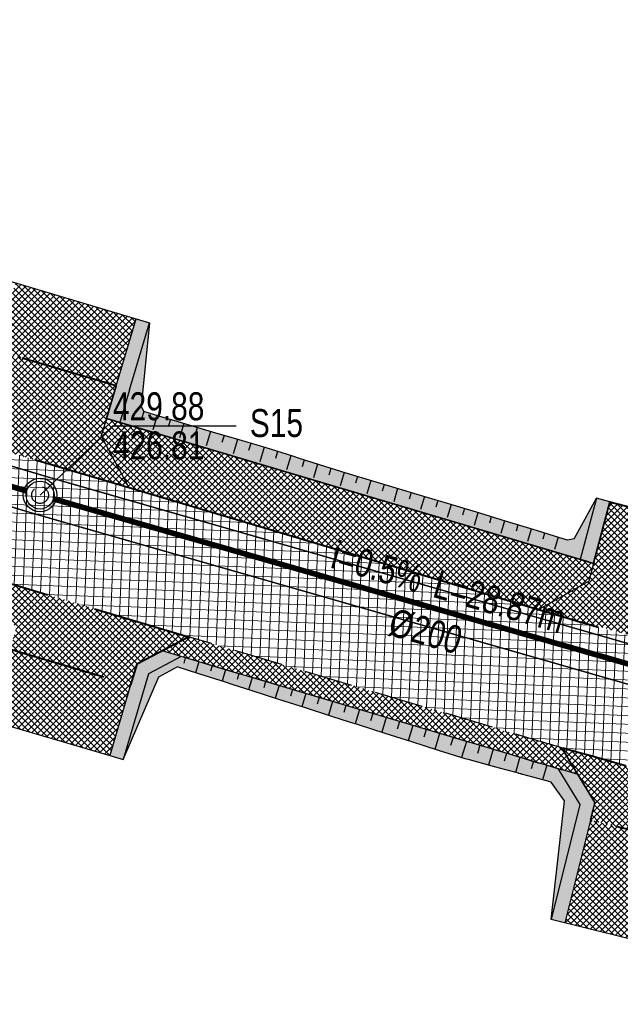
# Model space of a CAD drawing. Header units: metres. Extents: x 7331444 to 14836576, y 5479641 to 11132379.
# Tile 18 of 53: x 7418101 to 7418123, y 5566062 to 5566097. Entities that reach past the tile are written whole.
import ezdxf
from ezdxf.enums import TextEntityAlignment as Align

# ---------------------------------------------------------------- set-up
doc = ezdxf.new("R2010")
doc.units = ezdxf.units.M
for name, pattern in [('1.5_0.5', [2, 1.5, -0.5]), ('ACAD_ISO02W100', [15, 12, -3]), ('DASHED', [0.75, 0.5, -0.25]), ('DASHED2', [0.375, 0.25, -0.125])]:
    doc.linetypes.add(name, pattern=pattern)
for name, color, linetype, lineweight in [('$Koncepcja', 10, 'Continuous', 35), ('$Wymiarowanie', 7, 'Continuous', 9), ('projekt KS', 44, 'Continuous', 30)]:
    doc.layers.add(name, color=color, linetype=linetype, lineweight=lineweight)
for name, color, linetype in [('$ODNOŚNIKI', 7, 'Continuous'), ('$wysarzenie', 7, 'Continuous'), ('C-DROGI-KORYTARZE', 7, 'Continuous'), ('Zakres', 7, 'Continuous')]:
    doc.layers.add(name, color=color, linetype=linetype)
pattern_1 = [(45, (0, 0), (-0.1122532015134, 0.1122532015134), []), (135, (0, 0), (-0.1122532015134, -0.1122532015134), [])]

# ---------------------------------------------------------------- blocks, each defined once
blk = doc.blocks.new('droga Potiebni')
at = {"layer": '$Koncepcja', "lineweight": 9, "transparency": 33554610}
h = blk.add_hatch(dxfattribs=at)
h.set_pattern_fill('ANSI37', color=253, scale=0.05)
h.set_pattern_definition(pattern_1)
h.paths.add_polyline_path([(7418342.136, 5566068.522), (7418341.406, 5566067.771), (7418358.945, 5566067.782), (7418358.945, 5566068.532)])
edge = h.paths.add_edge_path()
edge.add_line((7418225.189, 5566066.654), (7418224.479, 5566065.879))
edge.add_line((7418224.479, 5566065.879), (7418271.463, 5566067.5))
edge.add_arc((7418285.145, 5565670.736), 397, 90.03622, 91.97504, ccw=False)
edge.add_line((7418284.894, 5566067.735), (7418335.299, 5566067.767))
edge.add_line((7418335.299, 5566067.767), (7418334.523, 5566068.517))
edge.add_line((7418334.523, 5566068.517), (7418284.894, 5566068.485))
edge.add_arc((7418285.145, 5565670.736), 397.75, 90.03622, 91.97504)
edge.add_line((7418271.437, 5566068.249), (7418225.189, 5566066.654))
h.paths.add_polyline_path([(7418186.852, 5566065.332), (7418186.136, 5566064.55), (7418218.406, 5566065.67), (7418217.611, 5566066.393)])
edge = h.paths.add_edge_path()
edge.add_line((7418145.709, 5566065.965), (7418144.849, 5566065.319))
edge.add_arc((7418165.884, 5566226.956), 163, 262.5855, 271.97504)
edge.add_line((7418171.501, 5566064.053), (7418180.069, 5566064.348))
edge.add_line((7418180.069, 5566064.348), (7418179.275, 5566065.071))
edge.add_line((7418179.275, 5566065.071), (7418171.475, 5566064.802))
edge.add_arc((7418165.884, 5566226.956), 162.25, 262.8573, 271.97504, ccw=False)
edge = h.paths.add_edge_path()
edge.add_line((7418092.704, 5566079.448), (7418099.899, 5566077.303))
edge.add_line((7418099.899, 5566077.303), (7418098.953, 5566076.806))
edge.add_line((7418098.953, 5566076.806), (7418100.677, 5566076.294))
edge.add_line((7418100.677, 5566076.294), (7418100.152, 5566077.228))
edge.add_line((7418100.152, 5566077.228), (7418107.356, 5566075.08))
edge.add_line((7418107.356, 5566075.08), (7418106.415, 5566074.587))
edge.add_line((7418106.415, 5566074.587), (7418119.41, 5566070.721))
edge.add_arc((7418165.884, 5566226.956), 163, 253.43446, 254.12449)
edge.add_line((7418121.295, 5566070.173), (7418120.764, 5566071.106))
edge.add_arc((7418125.782, 5566090.313), 19.852, 251.9299, 255.3585, ccw=False)
edge.add_line((7418119.624, 5566071.44), (7418092.704, 5566079.448))
h.paths.add_polyline_path([(7418085.554, 5566081.574), (7418084.602, 5566081.075), (7418093.232, 5566078.508), (7418092.704, 5566079.448)])
h.paths.add_polyline_path([(7417955.253, 5566119.894), (7417954.732, 5566120.837), (7417952.072, 5566121.649), (7417950.917, 5566121.217)])
h.paths.add_polyline_path([(7417973.249, 5566114.416), (7417972.72, 5566115.349), (7417961.915, 5566118.646), (7417960.987, 5566118.168)])
h.paths.add_polyline_path([(7418004.335, 5566104.951), (7418003.833, 5566105.883), (7418000.35, 5566106.919), (7417979.939, 5566113.146), (7417978.998, 5566112.662), (7418000.134, 5566106.201)])
h.paths.add_polyline_path([(7418034.141, 5566096.105), (7418033.627, 5566097.02), (7418011.034, 5566103.741), (7418010.106, 5566103.255)])
h.paths.add_polyline_path([(7418049.982, 5566091.373), (7418049.448, 5566092.323), (7418040.828, 5566094.879), (7418039.903, 5566094.394)])
h.paths.add_polyline_path([(7418056.655, 5566090.171), (7418055.73, 5566089.686), (7418078.881, 5566082.777), (7418078.353, 5566083.716)])
edge = h.paths.add_edge_path()
edge.add_line((7417934.69, 5566226.178), (7417935.405, 5566226.954))
edge.add_arc((7417338.293, 5566199.337), 597.75, 2.648096, 3.159462)
edge.add_line((7417935.135, 5566232.282), (7417934.183, 5566249.584))
edge.add_line((7417934.183, 5566249.584), (7417933.434, 5566249.543))
edge.add_line((7417933.434, 5566249.543), (7417934.386, 5566232.241))
edge.add_arc((7417321.435, 5566198.437), 613.883, 2.590063, 3.156649, ccw=False)
edge = h.paths.add_edge_path()
edge.add_line((7417935.291, 5566199.782), (7417936.044, 5566200.526))
edge.add_arc((7417365.661, 5566199.484), 570.385, 0.10462, 2.00715)
edge.add_line((7417935.695, 5566219.462), (7417934.93, 5566220.174))
edge.add_arc((7417344.819, 5566199.51), 590.473, 0.026456, 2.005577, ccw=False)
edge = h.paths.add_edge_path()
edge.add_line((7417934.647, 5566145.275), (7417935.404, 5566146.082))
edge.add_line((7417935.404, 5566146.082), (7417935.994, 5566191.645))
edge.add_arc((7417913.758, 5566192.052), 22.239, 358.9497, 362.5098)
edge.add_line((7417935.976, 5566193.026), (7417935.267, 5566193.752))
edge.add_arc((7417338.294, 5566199.337), 597, 359.262648, 359.464005, ccw=False)
edge.add_line((7417935.244, 5566191.654), (7417934.647, 5566145.275))
edge = h.paths.add_edge_path()
edge.add_line((7417935.859, 5566138.591), (7417934.931, 5566139.462))
edge.add_arc((7417957.623, 5566143.218), 23, 189.3995, 238.5828)
edge.add_line((7417945.634, 5566123.59), (7417945.137, 5566124.801))
edge.add_arc((7417957.622, 5566143.217), 22.249, 191.999, 235.8665, ccw=False)
h = blk.add_hatch(dxfattribs=at)
h.set_pattern_fill('ANSI37', color=253, scale=0.05)
h.set_pattern_definition([(45, (7418366.50217, 5566070.78702), (-0.1122532, 0.1122532), []), (135, (7418366.50217, 5566070.78702), (-0.1122532, -0.1122532), [])])
edge = h.paths.add_edge_path()
edge.add_line((7418126.194, 5566076.502), (7418126.029, 5566075.884))
edge.add_line((7418126.029, 5566075.884), (7418127.092, 5566074.05))
edge.add_arc((7418205.228, 5566388.181), 323.703, 256.03186, 256.54015)
edge.add_line((7418129.881, 5566073.369), (7418131.635, 5566074.505))
edge.add_line((7418131.635, 5566074.505), (7418131.764, 5566075.143))
edge.add_arc((7418166.195, 5566228.308), 156.987, 255.23781, 257.33063, ccw=False)
h.paths.add_polyline_path([(7418104.421, 5566082.9), (7418104.235, 5566082.277), (7418105.244, 5566080.412), (7418119.886, 5566076.057), (7418121.689, 5566077.075), (7418121.861, 5566077.718)])
h.paths.add_polyline_path([(7418075.936, 5566091.373), (7418075.735, 5566090.697), (7418076.716, 5566088.898), (7418091.403, 5566084.53), (7418093.268, 5566085.54), (7418093.454, 5566086.162)])
h.paths.add_polyline_path([(7418036.681, 5566103.05), (7418036.493, 5566102.417), (7418037.506, 5566100.562), (7418069.616, 5566091.01), (7418071.421, 5566091.98), (7418071.623, 5566092.656)])
h.paths.add_polyline_path([(7418006.781, 5566111.945), (7418006.595, 5566111.321), (7418007.608, 5566109.465), (7418030.317, 5566102.7), (7418032.18, 5566103.7), (7418032.324, 5566104.346)])
h.paths.add_polyline_path([(7417977.524, 5566118.588), (7417978.066, 5566118.423), (7418000.42, 5566111.604), (7418002.282, 5566112.604), (7418002.467, 5566113.227), (7417976.685, 5566121.092), (7417976.491, 5566120.445)])
h.paths.add_polyline_path([(7417966.316, 5566124.276), (7417966.115, 5566123.679), (7417967.077, 5566121.777), (7417967.843, 5566121.542), (7417969.861, 5566120.926), (7417970.33, 5566120.783), (7417972.179, 5566121.733), (7417972.381, 5566122.405)])
edge = h.paths.add_edge_path()
edge.add_line((7417960.018, 5566124.261), (7417961.855, 5566125.129))
edge.add_line((7417961.855, 5566125.129), (7417962.07, 5566125.772))
edge.add_line((7417962.07, 5566125.772), (7417957.806, 5566127.503))
edge.add_arc((7417996.718, 5566217.283), 97.85, 242.17268, 246.56728, ccw=False)
edge.add_arc((7417957.625, 5566143.22), 14.103, 190.1288, 242.1668, ccw=False)
edge.add_arc((7418040.069, 5566157.938), 97.85, 179.26298, 190.12293, ccw=False)
edge.add_line((7417942.227, 5566159.196), (7417942.647, 5566191.84))
edge.add_arc((7417338.3, 5566199.337), 604.394, 359.289295, 360.823709)
edge.add_line((7417942.631, 5566208.026), (7417940.481, 5566207.995))
edge.add_arc((7417338.294, 5566199.337), 602.25, -0.71065, 0.823712, ccw=False)
edge.add_line((7417940.497, 5566191.867), (7417940.077, 5566159.225))
edge.add_arc((7418040.069, 5566157.938), 100, 179.26265, 190.12293)
edge.add_arc((7417957.623, 5566143.218), 16.251, 190.1239, 242.2372)
edge.add_arc((7417995.526, 5566214.688), 97.149, 242.09094, 248.56147)
edge = h.paths.add_edge_path()
edge.add_line((7418315.601, 5566075.155), (7418315.602, 5566074.505))
edge.add_line((7418315.602, 5566074.505), (7418317.103, 5566073.006))
edge.add_line((7418317.103, 5566073.006), (7418360.358, 5566073.033))
edge.add_arc((7418360.354, 5566079.033), 6, 270.0362, 360.4009)
edge.add_line((7418366.354, 5566079.075), (7418366.279, 5566089.731))
edge.add_line((7418366.279, 5566089.731), (7418364.255, 5566089.731))
edge.add_line((7418364.255, 5566089.731), (7418364.351, 5566079.017))
edge.add_arc((7418360.552, 5566078.983), 3.8, -89.9638, 0.5149, ccw=False)
edge.add_line((7418360.554, 5566075.183), (7418315.601, 5566075.155))
h.paths.add_polyline_path([(7418282.662, 5566075.128), (7418282.672, 5566074.478), (7418284.193, 5566072.984), (7418309.603, 5566073.001), (7418311.102, 5566074.502), (7418311.101, 5566075.152)])
edge = h.paths.add_edge_path()
edge.add_line((7418260.678, 5566074.532), (7418260.701, 5566073.894))
edge.add_line((7418260.701, 5566073.894), (7418262.255, 5566072.45))
edge.add_line((7418262.255, 5566072.45), (7418271.282, 5566072.747))
edge.add_arc((7418285.145, 5565670.736), 402.25, 91.20311, 91.97504, ccw=False)
edge.add_line((7418276.699, 5566072.897), (7418278.172, 5566074.413))
edge.add_line((7418278.172, 5566074.413), (7418278.16, 5566075.059))
edge.add_arc((7418281.853, 5565771.191), 303.891, 90.69623, 92.00735)
edge.add_line((7418271.208, 5566074.895), (7418260.678, 5566074.532))
edge = h.paths.add_edge_path()
edge.add_line((7418217.67, 5566070.898), (7418219.096, 5566072.434))
edge.add_line((7418219.096, 5566072.434), (7418219.071, 5566073.105))
edge.add_line((7418219.071, 5566073.105), (7418171.246, 5566071.448))
edge.add_arc((7418165.884, 5566226.968), 155.612, 258.99108, 271.97453, ccw=False)
edge.add_line((7418136.168, 5566074.219), (7418136.039, 5566073.581))
edge.add_line((7418136.039, 5566073.581), (7418137.216, 5566071.836))
edge.add_arc((7418165.879, 5566226.64), 157.435, 259.51029, 271.98081)
edge.add_line((7418171.32, 5566069.299), (7418217.67, 5566070.898))
h.paths.add_polyline_path([(7418223.569, 5566073.252), (7418223.593, 5566072.601), (7418225.15, 5566071.156), (7418254.761, 5566072.177), (7418256.204, 5566073.73), (7418256.18, 5566074.382)])
h = blk.add_hatch(dxfattribs=at)
h.set_pattern_fill('ANSI37', color=253, scale=0.05)
h.set_pattern_definition([(45, (28.9751, -6.46892), (-0.1122532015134, 0.1122532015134), []), (135, (28.9751, -6.46892), (-0.1122532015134, -0.1122532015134), [])])
h.paths.add_polyline_path([(7418101.17, 5566087.752), (7418100.453, 5566085.342), (7418104.77, 5566084.072), (7418105.483, 5566086.467)])
h = blk.add_hatch(dxfattribs=at)
h.set_pattern_fill('ANSI37', color=253, scale=0.05)
h.set_pattern_definition(pattern_1)
h.paths.add_polyline_path([(7418097.582, 5566084.257), (7418097.767, 5566084.879), (7418098.113, 5566086.039), (7418093.8, 5566087.324), (7418093.454, 5566086.162), (7418093.268, 5566085.54), (7418091.403, 5566084.53), (7418105.244, 5566080.412), (7418104.235, 5566082.277), (7418104.421, 5566082.9), (7418104.77, 5566084.072), (7418100.452, 5566085.342), (7418100.107, 5566084.183), (7418099.922, 5566083.56), (7418098.403, 5566082.738)])
h = blk.add_hatch(dxfattribs=at)
h.set_pattern_fill('ANSI37', color=253, scale=0.05)
h.set_pattern_definition(pattern_1)
h.paths.add_polyline_path([(7418126.796, 5566078.758), (7418122.423, 5566079.925), (7418121.689, 5566077.075), (7418119.886, 5566076.057), (7418127.092, 5566074.05), (7418126.029, 5566075.884)])
h = blk.add_hatch(dxfattribs=at)
h.set_pattern_fill('ANSI37', color=253, scale=0.05)
h.set_pattern_definition(pattern_1)
h.paths.add_polyline_path([(7418100.152, 5566077.228), (7418101.19, 5566075.381), (7418100.972, 5566074.644), (7418105.288, 5566073.371), (7418105.507, 5566074.11), (7418107.356, 5566075.08)])
h = blk.add_hatch(dxfattribs=at)
h.set_pattern_fill('ANSI37', color=253, scale=0.05)
h.set_pattern_definition(pattern_1)
h.paths.add_polyline_path([(7418105.288, 5566073.371), (7418100.973, 5566074.644), (7418100.225, 5566072.109), (7418104.541, 5566070.836)])
h = blk.add_hatch(dxfattribs=at)
h.set_pattern_fill('ANSI37', color=253, scale=0.05)
h.set_pattern_definition([(45, (-214.23572, 1.71766), (-0.1122532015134, 0.1122532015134), []), (135, (-214.23572, 1.71766), (-0.1122532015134, -0.1122532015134), [])])
edge = h.paths.add_edge_path()
edge.add_arc((7418165.884, 5566226.956), 162.25, 254.79232, 256.53129, ccw=False)
edge.add_line((7418123.322, 5566070.387), (7418120.764, 5566071.106))
edge.add_line((7418120.764, 5566071.106), (7418121.908, 5566069.161))
edge.add_line((7418121.908, 5566069.161), (7418121.751, 5566068.528))
edge.add_line((7418121.751, 5566068.528), (7418122.429, 5566068.359))
edge.add_line((7418122.429, 5566068.359), (7418126.118, 5566067.441))
edge.add_line((7418126.118, 5566067.441), (7418126.275, 5566068.075))
edge.add_line((7418126.275, 5566068.075), (7418128.093, 5566069.168))
h = blk.add_hatch(dxfattribs=at)
h.set_pattern_fill('ANSI37', color=253, scale=0.05)
h.set_pattern_definition([(45, (-59.03017, 5.32421), (-0.1122532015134, 0.1122532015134), []), (135, (-59.03017, 5.32421), (-0.1122532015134, -0.1122532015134), [])])
h.paths.add_polyline_path([(7418126.118, 5566067.441), (7418121.751, 5566068.528), (7418120.836, 5566064.85), (7418125.203, 5566063.764)])
at = {"layer": '$Wymiarowanie', "lineweight": 9, "ltscale": 5, "transparency": 33554585}
h = blk.add_hatch(dxfattribs=at)
h.set_pattern_fill('ANSI37', color=253, scale=0.1, angle=42.6963)
h.set_pattern_definition([(87.696338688, (0, 0), (-0.317243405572, 0.012762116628), []), (177.696338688, (0, 0), (-0.012762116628, -0.317243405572), [])])
edge = h.paths.add_edge_path()
edge.add_line((7417938.676, 5566249.831), (7417934.183, 5566249.584))
edge.add_line((7417934.183, 5566249.584), (7417935.135, 5566232.282))
edge.add_arc((7417338.294, 5566199.337), 597.75, -0.737352, 3.159462, ccw=False)
edge.add_line((7417935.994, 5566191.645), (7417935.374, 5566143.504))
edge.add_arc((7417957.623, 5566143.218), 22.25, 179.2626, 253.033)
edge.add_line((7417951.13, 5566121.936), (7418000.35, 5566106.919))
edge.add_line((7418000.35, 5566106.919), (7418119.624, 5566071.44))
edge.add_arc((7418165.958, 5566227.539), 162.83, 253.46777, 271.94174)
edge.add_line((7418171.475, 5566064.802), (7418271.437, 5566068.249))
edge.add_arc((7418285.145, 5565670.736), 397.75, 90.03622, 91.97504, ccw=False)
edge.add_line((7418284.894, 5566068.485), (7418360.509, 5566068.533))
edge.add_arc((7418360.513, 5566062.533), 6, 0.7307, 90.0362, ccw=False)
edge.add_line((7418366.512, 5566062.61), (7418366.354, 5566079.075))
edge.add_arc((7418360.354, 5566079.033), 6, -89.9638, 0.4009, ccw=False)
edge.add_line((7418360.358, 5566073.033), (7418284.891, 5566072.985))
edge.add_arc((7418285.145, 5565670.736), 402.25, 90.03622, 91.97504)
edge.add_line((7418271.282, 5566072.747), (7418171.32, 5566069.299))
edge.add_arc((7418165.884, 5566226.956), 157.75, 253.43446, 271.97504, ccw=False)
edge.add_line((7418120.907, 5566075.753), (7418001.648, 5566111.228))
edge.add_line((7418001.648, 5566111.228), (7417967.536, 5566121.636))
edge.add_arc((7417996.718, 5566217.283), 100, 242.17268, 253.03296, ccw=False)
edge.add_arc((7417957.464, 5566143.102), 16.074, 189.8159, 242.4797, ccw=False)
edge.add_arc((7418040.069, 5566157.938), 100, 179.26265, 190.12293, ccw=False)
edge.add_line((7417940.077, 5566159.225), (7417940.494, 5566191.587))
edge.add_arc((7417338.294, 5566199.337), 602.25, 359.262648, 362.910597)
edge.add_arc((7417945.759, 5566230.222), 6, 93.1595, 182.9106, ccw=False)
edge.add_line((7417945.428, 5566236.213), (7417948.424, 5566236.379))
edge.add_line((7417948.424, 5566236.379), (7417948.203, 5566240.372))
edge.add_line((7417948.203, 5566240.372), (7417945.216, 5566240.207))
edge.add_arc((7417944.885, 5566246.198), 6, 183.1595, 273.1595, ccw=False)
edge.add_line((7417938.894, 5566245.867), (7417938.676, 5566249.831))
at = {"lineweight": 9, "transparency": 33554610}
h = blk.add_hatch(color=253, dxfattribs=at)
h.dxf.hatch_style = 1
h.paths.add_polyline_path([(7418105.32, 5566084.167), (7418105.962, 5566086.325), (7418105.483, 5566086.467), (7418104.419, 5566082.896), (7418104.899, 5566082.755)])
h = blk.add_hatch(color=253, dxfattribs=at)
h.dxf.hatch_style = 1
h.paths.add_polyline_path([(7418105.962, 5566086.324), (7418104.9, 5566082.758), (7418121.38, 5566077.856), (7418121.965, 5566080.047), (7418121.166, 5566078.597), (7418120.929, 5566078.547), (7418120.112, 5566078.797), (7418114.917, 5566080.373), (7418111.502, 5566081.416), (7418105.758, 5566083.15), (7418105.665, 5566083.325)])
h = blk.add_hatch(color=253, dxfattribs=at)
h.dxf.hatch_style = 1
h.paths.add_polyline_path([(7418122.448, 5566079.918), (7418121.965, 5566080.047), (7418121.38, 5566077.856), (7418121.861, 5566077.718)])
h = blk.add_hatch(color=253, dxfattribs=at)
h.dxf.hatch_style = 1
h.paths.add_polyline_path([(7418105.926, 5566073.766), (7418107.102, 5566074.382), (7418106.415, 5566074.587), (7418105.507, 5566074.11), (7418105.288, 5566073.371), (7418104.541, 5566070.836), (7418105.02, 5566070.695)])
h = blk.add_hatch(color=253, dxfattribs=at)
h.dxf.hatch_style = 1
edge = h.paths.add_edge_path()
edge.add_line((7418119.41, 5566070.721), (7418107.102, 5566074.382))
edge.add_line((7418107.102, 5566074.382), (7418105.926, 5566073.766))
edge.add_line((7418105.926, 5566073.766), (7418105.02, 5566070.695))
edge.add_line((7418105.02, 5566070.695), (7418106.3, 5566073.656))
edge.add_line((7418106.3, 5566073.656), (7418106.957, 5566074.013))
edge.add_line((7418106.957, 5566074.013), (7418109.957, 5566073.051))
edge.add_line((7418109.957, 5566073.051), (7418111.839, 5566072.448))
edge.add_line((7418111.839, 5566072.448), (7418114.278, 5566071.668))
edge.add_line((7418114.278, 5566071.668), (7418116.478, 5566070.966))
edge.add_line((7418116.478, 5566070.966), (7418117.263, 5566070.723))
edge.add_line((7418117.263, 5566070.723), (7418119.129, 5566070.214))
edge.add_line((7418119.129, 5566070.214), (7418120.351, 5566069.885))
edge.add_line((7418120.351, 5566069.885), (7418120.82, 5566069.218))
edge.add_line((7418120.82, 5566069.218), (7418120.351, 5566064.971))
edge.add_line((7418120.351, 5566064.971), (7418121.373, 5566069.08))
edge.add_line((7418121.373, 5566069.08), (7418120.587, 5566070.376))
edge.add_arc((7418167.546, 5566232.607), 168.891, 253.44048, 253.85666, ccw=False)
h = blk.add_hatch(color=253, dxfattribs=at)
h.dxf.hatch_style = 1
h.paths.add_polyline_path([(7418120.836, 5566064.85), (7418121.908, 5566069.161), (7418121.241, 5566070.262), (7418120.587, 5566070.376), (7418121.373, 5566069.08), (7418120.35, 5566064.96)])
at = {"layer": '$Koncepcja', "color": 253, "lineweight": 35, "ltscale": 7}
for p, q in [((7418104.77, 5566084.072, 429.9), (7418104.421, 5566082.9, 429.9)), ((7418122.448, 5566079.918, 0.3), (7418121.861, 5566077.718, 0.3))]:
    blk.add_line(p, q, dxfattribs=at)
at = {"layer": '$Koncepcja', "color": 253, "linetype": 'DASHED', "lineweight": 40, "ltscale": 7, "flags": 128}
for points, elevation in [([(7418104.77, 5566084.072), (7418100.452, 5566085.342)], 429.9), ([(7418122.448, 5566079.918), (7418126.796, 5566078.758)], 0.3)]:
    blk.add_lwpolyline(points, dxfattribs=dict(at, elevation=elevation))
for points in [[(7418105.242, 5566080.413), (7418091.403, 5566084.53)], [(7418107.356, 5566075.08), (7418092.704, 5566079.448)], [(7418100.972, 5566074.644), (7418105.288, 5566073.371)], [(7418126.118, 5566067.441), (7418121.751, 5566068.528)]]:
    blk.add_lwpolyline(points, dxfattribs=at)
at = {"layer": '$Koncepcja', "color": 253, "lineweight": 35, "ltscale": 7, "flags": 128}
blk.add_lwpolyline([(7418104.421, 5566082.9), (7418121.52, 5566077.814, 0.000569), (7418121.859, 5566077.713)], format="xyb", dxfattribs=at)
at = {"layer": '$Koncepcja', "color": 253, "lineweight": 40, "flags": 128}
blk.add_lwpolyline([(7418119.886, 5566076.057), (7418105.242, 5566080.413)], dxfattribs=at)
at = {"layer": '$Koncepcja', "color": 253, "linetype": 'DASHED', "lineweight": 40, "ltscale": 7, "flags": 128}
for points in [[(7418127.092, 5566074.05, -0.010167), (7418120.907, 5566075.753), (7418119.886, 5566076.057)], [(7418128.093, 5566069.168, -0.011683), (7418120.764, 5566071.106, -0.010545)]]:
    blk.add_lwpolyline(points, format="xyb", dxfattribs=at)
at = {"layer": '$Koncepcja', "color": 253, "linetype": 'DASHED2', "lineweight": 25, "ltscale": 7, "flags": 128}
blk.add_lwpolyline([(7418120.764, 5566071.106, -0.00183), (7418119.624, 5566071.44), (7418107.358, 5566075.089)], format="xyb", dxfattribs=at)
at = {"layer": '$Koncepcja', "color": 253, "lineweight": 35, "ltscale": 7, "flags": 128}
blk.add_lwpolyline([(7418120.753, 5566071.068), (7418121.908, 5566069.161), (7418121.751, 5566068.528)], dxfattribs=at)
at = {"color": 253, "lineweight": 25}
for p, q in [((7418100.691, 5566087.895, 429.934), (7418105.962, 5566086.325, 429.897)), ((7418105.249, 5566083.93, 429.9), (7418104.9, 5566082.758, 429.9)), ((7418104.421, 5566082.9, 429.9), (7418104.235, 5566082.277, 429.9)), ((7418121.965, 5566080.047, 0.3), (7418121.38, 5566077.856, 0.3)), ((7418121.859, 5566077.713), (7418121.689, 5566077.075, 0.3)), ((7418119.41, 5566070.721), (7418106.415, 5566074.587)), ((7418107.102, 5566074.382), (7418105.926, 5566073.766)), ((7418105.926, 5566073.766), (7418105.02, 5566070.695)), ((7418105.288, 5566073.371), (7418104.541, 5566070.836))]:
    blk.add_line(p, q, dxfattribs=at)
at = {"color": 253, "lineweight": 40}
for p, q in [((7418107.356, 5566075.08), (7418105.507, 5566074.11)), ((7418105.507, 5566074.11), (7418105.288, 5566073.371))]:
    blk.add_line(p, q, dxfattribs=at)
at = {"color": 253, "lineweight": 25, "flags": 128}
for points, elevation in [([(7418104.77, 5566084.072), (7418105.483, 5566086.467)], 429.9), ([(7418105.249, 5566083.93), (7418105.962, 5566086.325)], 429.9), ([(7418122.448, 5566079.918), (7418121.965, 5566080.047)], 0.3), ([(7418119.861, 5566076.043), (7418121.689, 5566077.075)], 0.3)]:
    blk.add_lwpolyline(points, dxfattribs=dict(at, elevation=elevation))
for points in [[(7418105.243, 5566080.415), (7418104.235, 5566082.277)], [(7418120.587, 5566070.376), (7418121.373, 5566069.08), (7418120.351, 5566064.971)], [(7418121.751, 5566068.528), (7418120.836, 5566064.85)], [(7418125.688, 5566063.643), (7418120.351, 5566064.971)]]:
    blk.add_lwpolyline(points, dxfattribs=at)
at = {"color": 253, "lineweight": 25}
for points in [[(7418100.225, 5566072.109), (7418104.541, 5566070.836)], [(7418104.541, 5566070.836), (7418105.02, 5566070.695)]]:
    blk.add_lwpolyline(points, dxfattribs=at)
blk.add_arc((7418165.884, 5566226.956), 163, 253.43446, 254.12449, dxfattribs=at)
at = {"layer": 'C-DROGI-KORYTARZE', "color": 253, "linetype": 'Continuous', "lineweight": -3}
for p, q in [((7418105.758, 5566083.15, 430.309), (7418105.681, 5566082.891, 430.129)), ((7418106.305, 5566082.987, 430.297), (7418105.758, 5566083.15, 430.309)), ((7418106.237, 5566083.007, 430.299), (7418106.083, 5566082.489, 429.938)), ((7418106.95, 5566082.795, 430.283), (7418106.305, 5566082.987, 430.297)), ((7418106.717, 5566082.865, 430.288), (7418106.639, 5566082.606, 430.108)), ((7418107.264, 5566082.702, 430.277), (7418106.95, 5566082.795, 430.283)), ((7418107.196, 5566082.722, 430.278), (7418107.042, 5566082.204, 429.918)), ((7418108.222, 5566082.417, 430.256), (7418107.264, 5566082.702, 430.277)), ((7418107.675, 5566082.58, 430.268), (7418107.598, 5566082.321, 430.088)), ((7418108.154, 5566082.437, 430.258), (7418108, 5566081.919, 429.897)), ((7418109.181, 5566082.133, 430.236), (7418108.222, 5566082.417, 430.256)), ((7418108.634, 5566082.295, 430.247), (7418108.557, 5566082.036, 430.067)), ((7418109.113, 5566082.153, 430.237), (7418108.959, 5566081.634, 429.876)), ((7418110.14, 5566081.85, 430.215), (7418109.181, 5566082.133, 430.236)), ((7418109.593, 5566082.011, 430.227), (7418109.515, 5566081.751, 430.046)), ((7418110.072, 5566081.87, 430.217), (7418109.917, 5566081.349, 429.855)), ((7418111.093, 5566081.547, 430.181), (7418110.14, 5566081.85, 430.215)), ((7418110.549, 5566081.72, 430.201), (7418110.473, 5566081.463, 430.022)), ((7418111.026, 5566081.568, 430.183), (7418110.876, 5566081.064, 429.833)), ((7418111.33, 5566081.471, 430.172), (7418111.093, 5566081.547, 430.181)), ((7418112.046, 5566081.242, 430.145), (7418111.33, 5566081.471, 430.172)), ((7418111.502, 5566081.416, 430.166), (7418111.428, 5566081.169, 429.993)), ((7418111.978, 5566081.263, 430.147), (7418111.834, 5566080.779, 429.81)), ((7418113.002, 5566080.948, 430.116), (7418112.046, 5566081.242, 430.145)), ((7418112.456, 5566081.116, 430.133), (7418112.384, 5566080.876, 429.966)), ((7418112.934, 5566080.969, 430.119), (7418112.792, 5566080.494, 429.788)), ((7418113.959, 5566080.66, 430.092), (7418113.002, 5566080.948, 430.116)), ((7418113.412, 5566080.825, 430.106), (7418113.342, 5566080.588, 429.942)), ((7418113.891, 5566080.681, 430.094), (7418113.751, 5566080.208, 429.766)), ((7418114.917, 5566080.373, 430.068), (7418113.959, 5566080.66, 430.092)), ((7418114.37, 5566080.537, 430.082), (7418114.3, 5566080.301, 429.918)), ((7418114.849, 5566080.393, 430.07), (7418114.709, 5566079.923, 429.743)), ((7418115.553, 5566080.182, 430.053), (7418114.917, 5566080.373, 430.068)), ((7418115.328, 5566080.249, 430.058), (7418115.258, 5566080.015, 429.895)), ((7418115.875, 5566080.085, 430.044), (7418115.553, 5566080.182, 430.053)), ((7418115.807, 5566080.106, 430.046), (7418115.668, 5566079.638, 429.721)), ((7418116.833, 5566079.797, 430.02), (7418115.875, 5566080.085, 430.044)), ((7418116.286, 5566079.962, 430.034), (7418116.216, 5566079.729, 429.872)), ((7418116.764, 5566079.818, 430.022), (7418116.626, 5566079.353, 429.699)), ((7418117.79, 5566079.508, 429.995), (7418116.833, 5566079.797, 430.02)), ((7418117.243, 5566079.674, 430.01), (7418117.174, 5566079.442, 429.849)), ((7418117.722, 5566079.529, 429.997), (7418117.585, 5566079.068, 429.677)), ((7418118.746, 5566079.216, 429.968), (7418117.79, 5566079.508, 429.995)), ((7418118.2, 5566079.383, 429.984), (7418118.132, 5566079.154, 429.825)), ((7418118.678, 5566079.237, 429.97), (7418118.543, 5566078.783, 429.654)), ((7418119.702, 5566078.923, 429.94), (7418118.746, 5566079.216, 429.968)), ((7418119.156, 5566079.09, 429.956), (7418119.089, 5566078.865, 429.8)), ((7418119.634, 5566078.944, 429.942), (7418119.502, 5566078.498, 429.632)), ((7418119.854, 5566078.876, 429.936), (7418119.702, 5566078.923, 429.94)), ((7418120.659, 5566078.63, 429.913), (7418119.854, 5566078.876, 429.936)), ((7418120.112, 5566078.797, 429.928), (7418120.047, 5566078.576, 429.775)), ((7418120.59, 5566078.651, 429.915), (7418120.46, 5566078.213, 429.61)), ((7418120.929, 5566078.547, 429.905), (7418120.659, 5566078.63, 429.913)), ((7418107.248, 5566074.339, 429.772), (7418107.191, 5566074.147, 429.638)), ((7418107.727, 5566074.196, 429.761), (7418107.61, 5566073.803, 429.487)), ((7418108.811, 5566073.874, 429.736), (7418107.852, 5566074.159, 429.758)), ((7418108.811, 5566073.874, 429.436), (7418107.852, 5566074.159, 429.458)), ((7418107.735, 5566073.763, 429.482), (7418106.957, 5566074.013, 429.512)), ((7418108.206, 5566074.054, 429.75), (7418108.146, 5566073.852, 429.609)), ((7418108.686, 5566073.911, 429.739), (7418108.562, 5566073.497, 429.451)), ((7418109.049, 5566073.803, 429.73), (7418108.811, 5566073.874, 429.736)), ((7418109.049, 5566073.803, 429.43), (7418108.811, 5566073.874, 429.436)), ((7418109.769, 5566073.589, 429.714), (7418109.049, 5566073.803, 429.73)), ((7418109.769, 5566073.589, 429.414), (7418109.049, 5566073.803, 429.43)), ((7418108.687, 5566073.458, 429.446), (7418107.735, 5566073.763, 429.482)), ((7418108.924, 5566073.382, 429.437), (7418108.687, 5566073.458, 429.446)), ((7418109.165, 5566073.769, 429.728), (7418109.102, 5566073.557, 429.58)), ((7418109.644, 5566073.626, 429.717), (7418109.515, 5566073.192, 429.415)), ((7418110.728, 5566073.304, 429.691), (7418109.769, 5566073.589, 429.714)), ((7418110.728, 5566073.304, 429.391), (7418109.769, 5566073.589, 429.414)), ((7418110.123, 5566073.484, 429.705), (7418110.057, 5566073.262, 429.551)), ((7418109.64, 5566073.153, 429.41), (7418108.924, 5566073.382, 429.437)), ((7418110.592, 5566072.848, 429.374), (7418109.64, 5566073.153, 429.41)), ((7418110.603, 5566073.341, 429.694), (7418110.468, 5566072.887, 429.379)), ((7418111.686, 5566073.019, 429.669), (7418110.728, 5566073.304, 429.691)), ((7418111.686, 5566073.019, 429.369), (7418110.728, 5566073.304, 429.391)), ((7418111.082, 5566073.199, 429.683), (7418111.013, 5566072.967, 429.522)), ((7418111.545, 5566072.543, 429.338), (7418110.592, 5566072.848, 429.374)), ((7418111.561, 5566073.056, 429.672), (7418111.42, 5566072.583, 429.343)), ((7418112.645, 5566072.734, 429.647), (7418111.686, 5566073.019, 429.669)), ((7418112.645, 5566072.734, 429.347), (7418111.686, 5566073.019, 429.369)), ((7418112.04, 5566072.913, 429.661), (7418111.968, 5566072.672, 429.493)), ((7418112.52, 5566072.771, 429.65), (7418112.373, 5566072.278, 429.307)), ((7418113.281, 5566072.544, 429.632), (7418112.645, 5566072.734, 429.647)), ((7418113.281, 5566072.544, 429.332), (7418112.645, 5566072.734, 429.347)), ((7418112.497, 5566072.238, 429.302), (7418111.545, 5566072.543, 429.338)), ((7418112.999, 5566072.628, 429.639), (7418112.924, 5566072.377, 429.464)), ((7418113.603, 5566072.448, 429.625), (7418113.281, 5566072.544, 429.632)), ((7418113.603, 5566072.448, 429.325), (7418113.281, 5566072.544, 429.332)), ((7418113.478, 5566072.486, 429.627), (7418113.325, 5566071.973, 429.271)), ((7418114.562, 5566072.163, 429.602), (7418113.603, 5566072.448, 429.625)), ((7418114.562, 5566072.163, 429.302), (7418113.603, 5566072.448, 429.325)), ((7418113.129, 5566072.035, 429.278), (7418112.497, 5566072.238, 429.302)), ((7418113.45, 5566071.933, 429.266), (7418113.129, 5566072.035, 429.278)), ((7418113.957, 5566072.343, 429.616), (7418113.879, 5566072.082, 429.434)), ((7418114.437, 5566072.201, 429.605), (7418114.278, 5566071.668, 429.235)), ((7418115.52, 5566071.878, 429.58), (7418114.562, 5566072.163, 429.602)), ((7418115.52, 5566071.878, 429.28), (7418114.562, 5566072.163, 429.302)), ((7418114.916, 5566072.058, 429.594), (7418114.835, 5566071.787, 429.405)), ((7418114.403, 5566071.628, 429.23), (7418113.45, 5566071.933, 429.266)), ((7418115.395, 5566071.915, 429.583), (7418115.231, 5566071.363, 429.199)), ((7418116.479, 5566071.593, 429.558), (7418115.52, 5566071.878, 429.58)), ((7418116.479, 5566071.593, 429.258), (7418115.52, 5566071.878, 429.28)), ((7418115.874, 5566071.773, 429.572), (7418115.791, 5566071.492, 429.376)), ((7418115.355, 5566071.323, 429.194), (7418114.403, 5566071.628, 429.23)), ((7418116.308, 5566071.018, 429.158), (7418115.355, 5566071.323, 429.194)), ((7418116.353, 5566071.63, 429.561), (7418116.183, 5566071.058, 429.162)), ((7418117.437, 5566071.308, 429.535), (7418116.479, 5566071.593, 429.558)), ((7418117.437, 5566071.308, 429.235), (7418116.479, 5566071.593, 429.258)), ((7418116.833, 5566071.488, 429.549), (7418116.747, 5566071.199, 429.348)), ((7418117.312, 5566071.345, 429.538), (7418117.138, 5566070.762, 429.133)), ((7418117.59, 5566071.263, 429.532), (7418117.437, 5566071.308, 429.535)), ((7418117.59, 5566071.263, 429.232), (7418117.437, 5566071.308, 429.235)), ((7418117.263, 5566070.723, 429.129), (7418116.308, 5566071.018, 429.158)), ((7418118.396, 5566071.023, 429.513), (7418117.59, 5566071.263, 429.532)), ((7418118.396, 5566071.023, 429.213), (7418117.59, 5566071.263, 429.232)), ((7418117.791, 5566071.203, 429.527), (7418117.705, 5566070.914, 429.327)), ((7418118.27, 5566071.06, 429.516), (7418118.102, 5566070.495, 429.123)), ((7418118.667, 5566070.942, 429.507), (7418118.396, 5566071.023, 429.513)), ((7418118.667, 5566070.942, 429.207), (7418118.396, 5566071.023, 429.213)), ((7418117.417, 5566070.682, 429.128), (7418117.263, 5566070.723, 429.129)), ((7418118.228, 5566070.46, 429.122), (7418117.417, 5566070.682, 429.128)), ((7418119.205, 5566070.782, 429.494), (7418118.667, 5566070.942, 429.507)), ((7418119.205, 5566070.782, 429.194), (7418118.667, 5566070.942, 429.207)), ((7418118.75, 5566070.918, 429.505), (7418118.667, 5566070.64, 429.312)), ((7418119.229, 5566070.775, 429.494), (7418119.067, 5566070.231, 429.115)), ((7418119.34, 5566070.742, 429.491), (7418119.205, 5566070.782, 429.494)), ((7418119.34, 5566070.742, 429.191), (7418119.205, 5566070.782, 429.194)), ((7418119.354, 5566070.738, 429.491), (7418119.34, 5566070.742, 429.491)), ((7418119.354, 5566070.738, 429.191), (7418119.34, 5566070.742, 429.191)), ((7418119.407, 5566070.722, 429.49), (7418119.354, 5566070.738, 429.491)), ((7418119.407, 5566070.722, 429.19), (7418119.354, 5566070.738, 429.191)), ((7418119.41, 5566070.721, 429.49), (7418119.407, 5566070.722, 429.49)), ((7418119.41, 5566070.721, 429.19), (7418119.407, 5566070.722, 429.19)), ((7418119.412, 5566070.721, 429.49), (7418119.41, 5566070.721, 429.49)), ((7418119.412, 5566070.721, 429.19), (7418119.41, 5566070.721, 429.19)), ((7418119.418, 5566070.719, 429.489), (7418119.412, 5566070.721, 429.49)), ((7418119.418, 5566070.719, 429.189), (7418119.412, 5566070.721, 429.19)), ((7418119.429, 5566070.716, 429.489), (7418119.418, 5566070.719, 429.489)), ((7418119.429, 5566070.716, 429.189), (7418119.418, 5566070.719, 429.189)), ((7418119.451, 5566070.709, 429.489), (7418119.429, 5566070.716, 429.489)), ((7418119.451, 5566070.709, 429.189), (7418119.429, 5566070.716, 429.189)), ((7418119.494, 5566070.696, 429.488), (7418119.451, 5566070.709, 429.489)), ((7418119.494, 5566070.696, 429.188), (7418119.451, 5566070.709, 429.189)), ((7418119.846, 5566070.592, 429.48), (7418119.494, 5566070.696, 429.488)), ((7418119.846, 5566070.592, 429.18), (7418119.494, 5566070.696, 429.188)), ((7418119.708, 5566070.633, 429.483), (7418119.63, 5566070.366, 429.297)), ((7418118.501, 5566070.386, 429.12), (7418118.228, 5566070.46, 429.122)), ((7418119.044, 5566070.238, 429.116), (7418118.501, 5566070.386, 429.12)), ((7418120.331, 5566070.45, 429.469), (7418119.846, 5566070.592, 429.48)), ((7418120.331, 5566070.45, 429.169), (7418119.846, 5566070.592, 429.18)), ((7418120.188, 5566070.492, 429.472), (7418120.035, 5566069.969, 429.108)), ((7418120.55, 5566070.387, 429.464), (7418120.331, 5566070.45, 429.469)), ((7418120.55, 5566070.387, 429.164), (7418120.331, 5566070.45, 429.169)), ((7418119.179, 5566070.201, 429.115), (7418119.044, 5566070.238, 429.116)), ((7418119.193, 5566070.197, 429.115), (7418119.179, 5566070.201, 429.115)), ((7418119.247, 5566070.182, 429.114), (7418119.193, 5566070.197, 429.115)), ((7418119.25, 5566070.181, 429.114), (7418119.247, 5566070.182, 429.114)), ((7418119.252, 5566070.181, 429.114), (7418119.25, 5566070.181, 429.114)), ((7418119.257, 5566070.179, 429.114), (7418119.252, 5566070.181, 429.114)), ((7418119.268, 5566070.176, 429.114), (7418119.257, 5566070.179, 429.114)), ((7418119.29, 5566070.17, 429.114), (7418119.268, 5566070.176, 429.114)), ((7418119.335, 5566070.158, 429.113), (7418119.29, 5566070.17, 429.114)), ((7418119.69, 5566070.062, 429.111), (7418119.335, 5566070.158, 429.113)), ((7418120.179, 5566069.93, 429.107), (7418119.69, 5566070.062, 429.111)), ((7418120.351, 5566069.885, 429.106), (7418120.179, 5566069.93, 429.107))]:
    blk.add_line(p, q, dxfattribs=at)
at = {"layer": 'C-DROGI-KORYTARZE', "color": 253, "linetype": 'Continuous', "lineweight": -3, "flags": 128}
for points, elevation in [([(7418105.962, 5566086.324), (7418105.665, 5566083.325)], 429.897), ([(7418105.665, 5566083.325), (7418105.758, 5566083.15)], 429.897), ([(7418121.166, 5566078.597), (7418121.965, 5566080.047)], 0.3), ([(7418121.166, 5566078.597), (7418120.929, 5566078.547)], 0.3)]:
    blk.add_lwpolyline(points, dxfattribs=dict(at, elevation=elevation))
for points in [[(7418106.3, 5566073.656), (7418106.957, 5566074.013)], [(7418105.02, 5566070.695), (7418106.3, 5566073.656)], [(7418120.351, 5566064.971), (7418120.82, 5566069.218), (7418120.351, 5566069.885)]]:
    blk.add_lwpolyline(points, dxfattribs=at)
blk = doc.blocks.new('P. KS')
at = {"layer": 'projekt KS', "color": 7, "const_width": 0.2}
for points, elevation in [([(7418101.568, 5566080.304), (7418081.895, 5566086.194)], 2999.5), ([(7418129.328, 5566072.328), (7418102.527, 5566080.023)], 2142.5)]:
    blk.add_lwpolyline(points, dxfattribs=dict(at, elevation=elevation))
at = {"layer": 'projekt KS', "color": 7}
for radius in [0.6, 0.5]:
    blk.add_circle((7418102.047, 5566080.161), radius, dxfattribs=at)
at = {"layer": 'projekt KS', "color": 7, "linetype": 'ACAD_ISO02W100', "ltscale": 0.1}
blk.add_circle((7418102.047, 5566080.161), 0.3, dxfattribs=at)

msp = doc.modelspace()

# ---------------------------------------------------------------- linework, layer by layer
at = {"layer": '$ODNOŚNIKI'}
msp.add_lwpolyline([(7418102.047, 5566080.161), (7418104.658, 5566082.638), (7418109.068, 5566082.638)], dxfattribs=at)
at = {"color": 6, "lineweight": 50}
msp.add_circle((7417939.891, 5566137.208), 86496.154, dxfattribs=at)
at = {"layer": 'Zakres', "color": 6, "linetype": '1.5_0.5', "lineweight": 20, "const_width": 0.05, "flags": 128}
for points in [[(7417937.5, 5566154.899), (7417937.66, 5566153.196), (7417939.729, 5566135.339), (7417940.223, 5566134.062), (7417953.74, 5566124.372), (7417976.604, 5566116.844), (7418004.813, 5566108.161), (7418024.843, 5566102.104), (7418051.125, 5566094.678), (7418081.215, 5566085.667), (7418101.85, 5566079.489), (7418129.646, 5566071.509), (7418144.345, 5566068.652), (7418174.563, 5566067.582), (7418231.793, 5566069.617), (7418283.355, 5566070.198), (7418333.348, 5566070.932), (7418364.445, 5566071.455), (7418364.514, 5566054.916), (7418365.02, 5566023.119), (7418365.139, 5566015.729), (7418365.47, 5565991.842), (7418365.693, 5565965.103), (7418365.973, 5565947.29), (7418359.872, 5565947.32)], [(7417938.889, 5566155.053), (7417939.045, 5566153.327), (7417940.657, 5566136.152), (7417941.267, 5566135.036), (7417954.381, 5566125.635), (7417977.029, 5566118.178), (7418005.222, 5566109.5), (7418025.236, 5566103.448), (7418051.516, 5566096.023), (7418081.617, 5566087.008), (7418102.244, 5566080.832), (7418129.974, 5566072.871), (7418144.504, 5566070.047), (7418174.563, 5566068.983), (7418231.761, 5566071.017), (7418283.336, 5566071.598), (7418333.326, 5566072.332), (7418365.839, 5566072.878), (7418365.914, 5566054.93), (7418366.42, 5566023.141), (7418366.539, 5566015.75), (7418366.87, 5565991.858), (7418367.093, 5565965.119), (7418367.395, 5565945.883), (7418359.917, 5565945.92)]]:
    msp.add_lwpolyline(points, dxfattribs=at)

# ---------------------------------------------------------------- block references
at = {"layer": '$wysarzenie'}
msp.add_blockref('droga Potiebni', (0, 0), dxfattribs=at)
msp.add_blockref('P. KS', (0, 0))

# ---------------------------------------------------------------- texts
at = {"layer": '$ODNOŚNIKI', "width": 0.8}
for s, p in [('429.88', (7418104.658, 5566082.838)), ('S15', (7418109.558, 5566082.238)), ('426.81', (7418104.658, 5566081.438))]:
    msp.add_text(s, height=1, dxfattribs=at).set_placement(p)
msp.add_text('i=0.5%', height=1, rotation=-16, dxfattribs=at).set_placement((7418115.574, 5566076.663), align=Align.RIGHT)
for s, p in [('L=28.87m', (7418116.055, 5566076.525)), ('%%C200', (7418114.455, 5566075.172))]:
    msp.add_text(s, height=1, rotation=-16, dxfattribs=at).set_placement(p)

doc.saveas('drawing.dxf')
